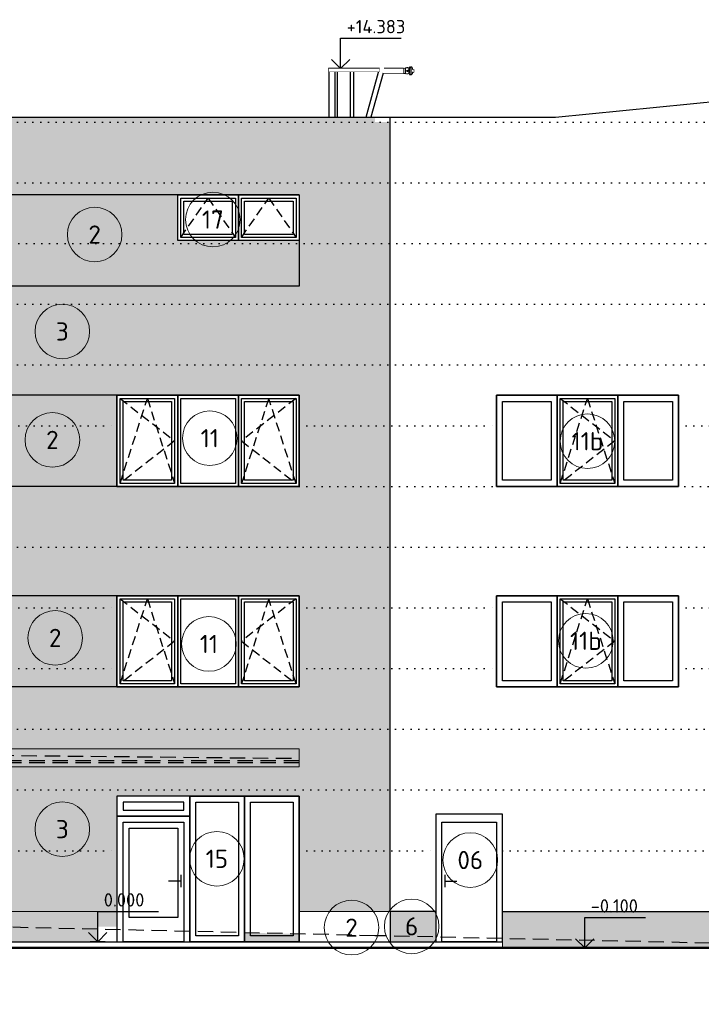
# Model space of a CAD drawing. Header units: millimetres. Extents: x -118752 to 407724, y -73278 to 155058.
# Tile 226 of 256: x 243420 to 254647, y 1960 to 18177. Entities that reach past the tile are written whole.
import ezdxf
from ezdxf.enums import TextEntityAlignment as Align

# ---------------------------------------------------------------- set-up
doc = ezdxf.new("R2010")
doc.units = ezdxf.units.MM
doc.header["$LTSCALE"] = 10
doc.set_wipeout_variables(frame=1)
for name, pattern in [('DASH', [0.75, 0.5, -0.25]), ('DASHED', [19.05, 12.7, -6.35]), ('DOT', [6.35, 0, -6.35])]:
    doc.linetypes.add(name, pattern=pattern)
for name, color, linetype, lineweight in [('CKBUBLINY', 1, 'Continuous', 18), ('CKBUBLINY_POPIS', 3, 'Continuous', 25), ('CKKOTY_VYS', 3, 'Continuous', 25), ('CKSTENY_REZ', 6, 'Continuous', 50), ('CKSTRECHA_PODROVINOU', 7, 'Continuous', 25), ('IN_C_TENKA', 7, 'Continuous', 18), ('pohledy', 7, 'Continuous', 25), ('srafy', 7, 'Continuous', 18)]:
    doc.layers.add(name, color=color, linetype=linetype, lineweight=lineweight)
doc.layers.add('srafy pohledy', color=7, linetype='Continuous')
doc.styles.get("Standard").update_dxf_attribs({"font": 'isocpeur.ttf'})

# ---------------------------------------------------------------- blocks, each defined once
blk = doc.blocks.new('*U10386')
at = {"color": 0, "linetype": 'ByBlock', "lineweight": -2}
blk.add_lwpolyline([(-1.5, 1.5), (0, 0), (1.5, 1.5), (0, 0), (0, 5), (10, 5)], dxfattribs=at)
blk = doc.blocks.new('*U10366')
at = {"color": 0, "linetype": 'ByBlock', "lineweight": -2}
blk.add_lwpolyline([(-1.5, 1.5), (0, 0), (1.5, 1.5), (0, 0), (0, 5), (10, 5)], dxfattribs=at)
blk = doc.blocks.new('*U10356')
at = {"color": 0, "linetype": 'ByBlock', "lineweight": -2}
blk.add_lwpolyline([(-1.5, 1.5), (0, 0), (1.5, 1.5), (0, 0), (0, 5), (10, 5)], dxfattribs=at)
blk = doc.blocks.new('CK_BUBBLE_1_0_0')
at = {"color": 0, "linetype": 'ByBlock', "lineweight": -2}
blk.add_circle((0, 0), 1, dxfattribs=at)
blk = doc.blocks.new('*U1030')
at = {"layer": 'pohledy'}
for p, q in [((1500, 2400), (-1500, 2400)), ((-1500, 2400), (-1500, 900)), ((1500, 900), (1500, 2400)), ((-1500, 900), (1500, 900))]:
    blk.add_line(p, q, dxfattribs=at)
blk = doc.blocks.new('*U1027')
at = {"layer": 'pohledy'}
for p, q in [((1500, 2400), (-1500, 2400)), ((-1500, 2400), (-1500, 900)), ((1500, 900), (1500, 2400)), ((-1500, 900), (1500, 900))]:
    blk.add_line(p, q, dxfattribs=at)
blk = doc.blocks.new('*U1025')
at = {"layer": 'pohledy'}
for p, q in [((900, 2400), (-900, 2400)), ((-900, 2400), (-900, 0)), ((900, 0), (900, 2400)), ((-900, 0), (900, 0))]:
    blk.add_line(p, q, dxfattribs=at)
blk = doc.blocks.new('*U1026')
at = {"layer": 'pohledy'}
for p, q in [((550, 2100), (-550, 2100)), ((-550, 2100), (-550, 0)), ((550, 0), (550, 2100)), ((-550, 0), (550, 0))]:
    blk.add_line(p, q, dxfattribs=at)

msp = doc.modelspace()

# ---------------------------------------------------------------- hatches: boundary and pattern name
at = {"layer": 'srafy'}
h = msp.add_hatch(dxfattribs=at)
h.set_pattern_fill('AR-SAND', color=256, scale=10, style=0)
h.paths.add_polyline_path([(249522.149, 2990.228), (250272.149, 2990.228), (250272.149, 3490.228), (249522.149, 3490.228)])
h.paths.add_polyline_path([(251372.149, 3490.228), (251372.149, 2990.228), (251372.149, 2890.228), (271722.149, 2890.228), (271722.149, 3490.228), (271522.149, 3490.228), (266022.149, 3490.228), (260522.149, 3490.228), (255022.149, 3490.228)])
at = {"layer": 'srafy pohledy'}
msp.add_hatch(color=15, dxfattribs=at).paths.add_polyline_path([(249272.149, 16490.228), (249272.149, 16570.228), (239316.649, 16570.228), (239316.649, 16490.228)])
h = msp.add_hatch(color=15, dxfattribs=at)
h.dxf.hatch_style = 1
h.paths.add_polyline_path([(249522.149, 16490.228), (239316.649, 16490.228), (239316.649, 15490.228), (249522.149, 15490.228)])
h.paths.add_polyline_path([(248022.149, 14540.228), (248022.149, 14490.228), (249522.149, 14490.228), (249522.149, 15490.228), (239316.649, 15490.228), (239316.649, 15290.228), (240022.149, 15290.228), (241022.149, 15290.228), (242022.149, 15290.228), (243022.149, 15290.228), (246022.149, 15290.228), (247022.149, 15290.228), (248022.149, 15290.228)])
h.paths.add_polyline_path([(248022.149, 13790.228), (243022.149, 13790.228), (242022.149, 13790.228), (241022.149, 13790.228), (240022.149, 13790.228), (239316.649, 13790.228), (239316.649, 13490.228), (249522.149, 13490.228), (249522.149, 14490.228), (248022.149, 14490.228)])
h.paths.add_polyline_path([(249522.149, 13490.228), (239316.649, 13490.228), (239316.649, 12490.228), (249522.149, 12490.228)])
h.paths.add_polyline_path([(248022.149, 11990.228), (248022.149, 11490.228), (249522.149, 11490.228), (249522.149, 12490.228), (239316.649, 12490.228), (239316.649, 11990.228), (240022.149, 11990.228), (241022.149, 11990.228), (242022.149, 11990.228), (243022.149, 11990.228), (245022.149, 11990.228), (246022.149, 11990.228), (247022.149, 11990.228)])
h.paths.add_polyline_path([(248022.149, 11490.228), (248022.149, 10490.228), (249522.149, 10490.228), (249522.149, 11490.228)])
h.paths.add_polyline_path([(248022.149, 10490.228), (247022.149, 10490.228), (246022.149, 10490.228), (245022.149, 10490.228), (243022.149, 10490.228), (242022.149, 10490.228), (241022.149, 10490.228), (240022.149, 10490.228), (239316.649, 10490.228), (239316.649, 9490.228), (249522.149, 9490.228), (249522.149, 10490.228)])
h.paths.add_polyline_path([(248022.149, 8690.228), (248022.149, 8490.228), (249522.149, 8490.228), (249522.149, 9490.228), (239316.649, 9490.228), (239316.649, 8690.228), (240022.149, 8690.228), (241022.149, 8690.228), (242022.149, 8690.228), (243022.149, 8690.228), (245022.149, 8690.228), (246022.149, 8690.228), (247022.149, 8690.228)])
h.paths.add_polyline_path([(249522.149, 7490.228), (249522.149, 8490.228), (248022.149, 8490.228), (248022.149, 7490.228)])
h.paths.add_polyline_path([(249522.149, 6490.228), (249522.149, 7490.228), (248022.149, 7490.228), (248022.149, 7190.228), (247022.149, 7190.228), (246022.149, 7190.228), (245022.149, 7190.228), (243022.149, 7190.228), (242022.149, 7190.228), (241022.149, 7190.228), (240022.149, 7190.228), (239316.649, 7190.228), (239316.649, 6490.228)])
h.paths.add_polyline_path([(249522.149, 5490.228), (249522.149, 6490.228), (239316.649, 6490.228), (239316.649, 6170.228), (248022.149, 6170.228), (248022.149, 6010.228), (248022.149, 5970.224), (248022.149, 5935.228), (248022.149, 5870.228), (239316.649, 5870.228), (239316.649, 5490.228)])
h.paths.add_polyline_path([(248022.149, 4490.228), (249522.149, 4490.228), (249522.149, 5490.228), (239316.649, 5490.228), (239316.649, 5390.228), (240022.149, 5390.228), (241022.149, 5390.228), (242022.149, 5390.228), (243022.149, 5390.228), (243022.149, 4490.228), (245022.149, 4490.228), (245022.149, 5060.228), (245022.149, 5390.228), (246222.149, 5390.228), (247122.149, 5390.228), (248022.149, 5390.228)])
h.paths.add_polyline_path([(248022.149, 4490.228), (248022.149, 3490.228), (249522.149, 3490.228), (249522.149, 4490.228)])
h.paths.add_polyline_path([(245022.149, 3490.228), (245022.149, 4490.228), (243022.149, 4490.228), (243022.149, 3890.228), (242022.149, 3890.228), (241022.149, 3890.228), (240022.149, 3890.228), (239316.649, 3890.228), (239316.649, 3490.228)])
h.paths.add_polyline_path([(224818.507, 3743.562), (224818.507, 3926.895), (225287.84, 3926.895), (225287.84, 3743.562)], flags=24)
h.paths.add_polyline_path([(238474.926, 3743.562), (238474.926, 3926.895), (238944.259, 3926.895), (238944.259, 3743.562)], flags=24)
h = msp.add_hatch(color=251, dxfattribs=at)
h.paths.add_polyline_path([(243022.149, 11490.228), (243022.149, 10490.228), (245022.149, 10490.228), (245022.149, 11490.228)])
h.paths.add_polyline_path([(243022.149, 7490.228), (243022.149, 7190.228), (245022.149, 7190.228), (245022.149, 7490.228)])
h.paths.add_polyline_path([(243022.149, 7490.228), (245022.149, 7490.228), (245022.149, 8490.228), (243022.149, 8490.228)])
h.paths.add_polyline_path([(243022.149, 8490.228), (245022.149, 8490.228), (245022.149, 8690.228), (243022.149, 8690.228)])
h.paths.add_polyline_path([(246022.149, 14540.228), (246022.149, 15290.228), (243022.149, 15290.228), (243022.149, 14490.228), (248022.149, 14490.228), (248022.149, 14540.228), (247022.149, 14540.228)])
h.paths.add_polyline_path([(243022.149, 13790.228), (248022.149, 13790.228), (248022.149, 14490.228), (243022.149, 14490.228)])
h.paths.add_polyline_path([(239316.649, 8690.228), (239316.649, 8490.228), (240022.149, 8490.228), (240022.149, 8690.228)])
h.paths.add_polyline_path([(239316.649, 7190.228), (240022.149, 7190.228), (240022.149, 7490.228), (239316.649, 7490.228)])
h.paths.add_polyline_path([(240022.149, 15290.228), (239316.649, 15290.228), (239316.649, 13790.228), (240022.149, 13790.228)])
h.paths.add_polyline_path([(239316.649, 8490.228), (239316.649, 7490.228), (240022.149, 7490.228), (240022.149, 8490.228)])
h.paths.add_polyline_path([(243022.149, 11490.228), (245022.149, 11490.228), (245022.149, 11990.228), (243022.149, 11990.228)])
h.paths.add_polyline_path([(239316.649, 11490.228), (239316.649, 10490.228), (240022.149, 10490.228), (240022.149, 11490.228)])
h.paths.add_polyline_path([(239316.649, 11490.228), (240022.149, 11490.228), (240022.149, 11990.228), (239316.649, 11990.228)])
h = msp.add_hatch(color=251, dxfattribs=at)
h.dxf.hatch_style = 1
h.paths.add_polyline_path([(248022.149, 5870.228), (248022.149, 5935.228), (239316.649, 5935.228), (239316.649, 5870.228)])
h.paths.add_polyline_path([(248022.149, 6170.228), (239316.649, 6170.228), (239316.649, 6100.228), (248022.149, 6010.228)])
h.paths.add_polyline_path([(239316.649, 5970.224), (239316.649, 6100.228), (248022.149, 6010.228), (248022.149, 5970.224)])
h.paths.add_polyline_path([(239316.649, 5970.224), (239316.649, 5935.228), (248022.149, 5935.228), (248022.149, 5970.224)])
h = msp.add_hatch(color=251, dxfattribs=at)
h.dxf.hatch_style = 1
h.paths.add_polyline_path([(244705.041, 2990.228), (244705.041, 3195.741), (239316.649, 3320.228), (239316.649, 2990.228)])
h.paths.add_polyline_path([(244729.374, 3243.562), (244729.374, 3426.895), (245121.708, 3426.895), (245121.708, 3243.562)], flags=24)
h.paths.add_polyline_path([(244705.041, 3240.228), (245022.149, 3240.228), (245022.149, 3490.228), (239316.649, 3490.228), (239316.649, 3320.228), (244705.041, 3195.741)])
h.paths.add_polyline_path([(247122.149, 3139.899), (247122.149, 2990.228), (248022.149, 2990.228), (248022.149, 3119.107)])

# ---------------------------------------------------------------- linework, layer by layer
at = {"color": 0, "linetype": 'ByBlock', "ltscale": 2}
for p, q in [((248508.149, 17373.079), (248508.149, 17323.079)), ((249743.468, 17373.079), (249422.149, 17373.079)), ((249842.499, 17395.549), (249842.462, 17274.549)), ((249859.999, 17395.543), (249859.962, 17274.543)), ((249864.999, 17397.542), (249864.961, 17272.542)), ((249870.999, 17397.54), (249870.961, 17272.54)), ((248608.929, 17323.079), (248608.929, 16570.228)), ((248647.229, 17323.079), (248647.229, 16570.228)), ((248865.369, 17323.079), (248865.369, 16570.228)), ((248915.369, 17323.079), (248915.369, 16570.228)), ((249408.35, 17297.18), (249205.192, 16570.228)), ((249743.468, 17297.079), (249408.35, 17297.18))]:
    msp.add_line(p, q, dxfattribs=at)
msp.add_lwpolyline([(249127.19, 16570.228), (249346.149, 17373.079)], dxfattribs=at)
at = {"color": 0, "linetype": 'ByBlock'}
msp.add_arc((249870.995, 17383.54), 13, 359.9825178, 89.9825178, dxfattribs=at)
at = {"layer": 'CKKOTY_VYS', "ltscale": 2}
for p, q in [((248830.712, 17373.079), (248580.712, 17373.079)), ((244830.041, 2990.228), (244580.041, 2990.228)), ((252851.02, 2890.228), (252601.02, 2890.228))]:
    msp.add_line(p, q, dxfattribs=at)
at = {"layer": 'CKSTENY_REZ', "ltscale": 2}
msp.add_lwpolyline([(236898.911, 2921.376), (238316.649, 2890.228), (273895.465, 2890.228)], dxfattribs=at)
at = {"layer": 'CKSTRECHA_PODROVINOU', "linetype": 'DASHED', "ltscale": 2}
for p, q in [((238116.649, 6112.634), (248022.149, 6010.228)), ((248022.149, 5935.228), (238116.649, 5935.228)), ((248022.511, 5970.224), (238117.011, 5970.224))]:
    msp.add_line(p, q, dxfattribs=at)
at = {"layer": 'IN_C_TENKA', "ltscale": 2}
for p, q in [((248022.149, 6170.228), (238116.649, 6170.228)), ((248022.149, 5870.228), (248022.149, 6170.228)), ((238116.649, 5870.228), (248022.149, 5870.228)), ((239316.649, 3490.228), (245022.149, 3490.228)), ((248022.149, 3490.228), (250272.149, 3490.228))]:
    msp.add_line(p, q, dxfattribs=at)
at = {"layer": 'pohledy', "ltscale": 2}
for p, q in [((252243.643, 16570.228), (260522.149, 17398.079)), ((248514.127, 17323.079), (248514.127, 16570.228)), ((248519.127, 16570.228), (248519.127, 17323.079)), ((239316.649, 16570.228), (252243.643, 16570.228)), ((249522.149, 3490.228), (249522.149, 16570.228)), ((248022.149, 15290.228), (239316.649, 15290.228)), ((248022.149, 14540.228), (248022.149, 13790.228)), ((248022.149, 13790.228), (239316.649, 13790.228)), ((248022.149, 11990.228), (239316.649, 11990.228)), ((248022.149, 10490.228), (239316.649, 10490.228)), ((248022.149, 8690.228), (239316.649, 8690.228)), ((248022.149, 7190.228), (239316.649, 7190.228)), ((248022.149, 5390.228), (245022.149, 5390.228)), ((246222.149, 5060.228), (246222.149, 5390.228)), ((246222.149, 5060.228), (245022.149, 5060.228)), ((245022.149, 5060.228), (245022.149, 2990.228)), ((246222.149, 2990.228), (246222.149, 5060.228)), ((250272.149, 5060.228), (250272.149, 2990.228)), ((251372.149, 2990.228), (251372.149, 5060.228)), ((246072.149, 4090.228), (246072.149, 3890.228)), ((250422.149, 4090.228), (250422.149, 3890.228)), ((246072.149, 3990.228), (245872.149, 3990.228)), ((250422.149, 3990.228), (250622.149, 3990.228)), ((250272.149, 3490.228), (249522.149, 3490.228)), ((249522.149, 3490.228), (249522.149, 2990.228)), ((251372.149, 3490.228), (271772.149, 3490.228)), ((239316.649, 2990.228), (251372.149, 2990.228)), ((245022.149, 2990.228), (246222.149, 2990.228)), ((238316.649, 2890.228), (273895.465, 2890.228))]:
    msp.add_line(p, q, dxfattribs=at)
at = {"layer": 'pohledy', "linetype": 'DOT', "ltscale": 2}
for p, q in [((239316.649, 16490.228), (269600.656, 16490.228)), ((239316.649, 15490.228), (271772.149, 15490.228)), ((243022.149, 14490.228), (271772.149, 14490.228)), ((239316.649, 13490.228), (271772.149, 13490.228)), ((239316.649, 12490.228), (271772.149, 12490.228)), ((243022.149, 11490.228), (245022.149, 11490.228)), ((248022.149, 11490.228), (251272.149, 11490.228)), ((254272.149, 11490.228), (255772.149, 11490.228)), ((248022.149, 10490.228), (271772.149, 10490.228)), ((239316.649, 9490.228), (271772.149, 9490.228)), ((243022.149, 8490.228), (245022.149, 8490.228)), ((248022.149, 8490.228), (251272.149, 8490.228)), ((254272.149, 8490.228), (255772.149, 8490.228)), ((243022.149, 7490.228), (245022.149, 7490.228)), ((248022.149, 7490.228), (251272.149, 7490.228)), ((254272.149, 7490.228), (255772.149, 7490.228)), ((239316.649, 6490.228), (271772.149, 6490.228)), ((239316.649, 5490.228), (271772.149, 5490.228)), ((243022.149, 4490.228), (245022.149, 4490.228)), ((248022.149, 4490.228), (250272.149, 4490.228)), ((251372.149, 4490.228), (271772.149, 4490.228))]:
    msp.add_line(p, q, dxfattribs=at)
at = {"layer": 'pohledy', "linetype": 'DASH', "ltscale": 30}
for p, q in [((246072.149, 14590.228), (246522.149, 15240.228)), ((246522.149, 15240.228), (246972.149, 14590.228)), ((247072.149, 14590.228), (247522.149, 15240.228)), ((247522.149, 15240.228), (247972.149, 14590.228)), ((245072.149, 10540.228), (245522.149, 11940.228)), ((245072.149, 11940.228), (245972.149, 11240.228)), ((245522.149, 11940.228), (245972.149, 10540.228)), ((247522.149, 11940.228), (247072.149, 10540.228)), ((247972.149, 11940.228), (247072.149, 11240.228)), ((247972.149, 10540.228), (247522.149, 11940.228)), ((252322.149, 10540.228), (252772.149, 11940.228)), ((252322.149, 11940.228), (253222.149, 11240.228)), ((252772.149, 11940.228), (253222.149, 10540.228)), ((245972.149, 11240.228), (245072.149, 10540.228)), ((247072.149, 11240.228), (247972.149, 10540.228)), ((253222.149, 11240.228), (252322.149, 10540.228)), ((245072.149, 8640.228), (245972.149, 7940.228)), ((245072.149, 7240.228), (245522.149, 8640.228)), ((245522.149, 8640.228), (245972.149, 7240.228)), ((247972.149, 8640.228), (247072.149, 7940.228)), ((247522.149, 8640.228), (247072.149, 7240.228)), ((247972.149, 7240.228), (247522.149, 8640.228)), ((252322.149, 8640.228), (253222.149, 7940.228)), ((252322.149, 7240.228), (252772.149, 8640.228)), ((252772.149, 8640.228), (253222.149, 7240.228)), ((245972.149, 7940.228), (245072.149, 7240.228)), ((247072.149, 7940.228), (247972.149, 7240.228)), ((253222.149, 7940.228), (252322.149, 7240.228))]:
    msp.add_line(p, q, dxfattribs=at)
at = {"layer": 'pohledy', "ltscale": 2}
for points in [[(246022.149, 15290.228), (247022.149, 15290.228), (247022.149, 14540.228), (246022.149, 14540.228)], [(247022.149, 15290.228), (248022.149, 15290.228), (248022.149, 14540.228), (247022.149, 14540.228)], [(246072.149, 15240.228), (246972.149, 15240.228), (246972.149, 14590.228), (246072.149, 14590.228)], [(246122.149, 15190.228), (246922.149, 15190.228), (246922.149, 14640.228), (246122.149, 14640.228)], [(247072.149, 15240.228), (247972.149, 15240.228), (247972.149, 14590.228), (247072.149, 14590.228)], [(247122.149, 15190.228), (247922.149, 15190.228), (247922.149, 14640.228), (247122.149, 14640.228)], [(245022.149, 11990.228), (246022.149, 11990.228), (246022.149, 10490.228), (245022.149, 10490.228)], [(245072.149, 11940.228), (245972.149, 11940.228), (245972.149, 10540.228), (245072.149, 10540.228)], [(245122.149, 11890.228), (245922.149, 11890.228), (245922.149, 10590.228), (245122.149, 10590.228)], [(246022.149, 11990.228), (247022.149, 11990.228), (247022.149, 10490.228), (246022.149, 10490.228)], [(246072.149, 11940.228), (246972.149, 11940.228), (246972.149, 10540.228), (246072.149, 10540.228)], [(247022.149, 11990.228), (248022.149, 11990.228), (248022.149, 10490.228), (247022.149, 10490.228)], [(247072.149, 11940.228), (247972.149, 11940.228), (247972.149, 10540.228), (247072.149, 10540.228)], [(247122.149, 11890.228), (247922.149, 11890.228), (247922.149, 10590.228), (247122.149, 10590.228)], [(251272.149, 11990.228), (252272.149, 11990.228), (252272.149, 10490.228), (251272.149, 10490.228)], [(251372.149, 11890.228), (252172.149, 11890.228), (252172.149, 10590.228), (251372.149, 10590.228)], [(252272.149, 11990.228), (253272.149, 11990.228), (253272.149, 10490.228), (252272.149, 10490.228)], [(252322.149, 11940.228), (253222.149, 11940.228), (253222.149, 10540.228), (252322.149, 10540.228)], [(252372.149, 11890.228), (253172.149, 11890.228), (253172.149, 10590.228), (252372.149, 10590.228)], [(253272.149, 11990.228), (254272.149, 11990.228), (254272.149, 10490.228), (253272.149, 10490.228)], [(253372.149, 11890.228), (254172.149, 11890.228), (254172.149, 10590.228), (253372.149, 10590.228)], [(245022.149, 8690.228), (246022.149, 8690.228), (246022.149, 7190.228), (245022.149, 7190.228)], [(245072.149, 8640.228), (245972.149, 8640.228), (245972.149, 7240.228), (245072.149, 7240.228)], [(246022.149, 8690.228), (247022.149, 8690.228), (247022.149, 7190.228), (246022.149, 7190.228)], [(246072.149, 8640.228), (246972.149, 8640.228), (246972.149, 7240.228), (246072.149, 7240.228)], [(247022.149, 8690.228), (248022.149, 8690.228), (248022.149, 7190.228), (247022.149, 7190.228)], [(247072.149, 8640.228), (247972.149, 8640.228), (247972.149, 7240.228), (247072.149, 7240.228)], [(251272.149, 8690.228), (252272.149, 8690.228), (252272.149, 7190.228), (251272.149, 7190.228)], [(252272.149, 8690.228), (253272.149, 8690.228), (253272.149, 7190.228), (252272.149, 7190.228)], [(252322.149, 8640.228), (253222.149, 8640.228), (253222.149, 7240.228), (252322.149, 7240.228)], [(253272.149, 8690.228), (254272.149, 8690.228), (254272.149, 7190.228), (253272.149, 7190.228)], [(245122.149, 8590.228), (245922.149, 8590.228), (245922.149, 7290.228), (245122.149, 7290.228)], [(247122.149, 8590.228), (247922.149, 8590.228), (247922.149, 7290.228), (247122.149, 7290.228)], [(251372.149, 8590.228), (252172.149, 8590.228), (252172.149, 7290.228), (251372.149, 7290.228)], [(252372.149, 8590.228), (253172.149, 8590.228), (253172.149, 7290.228), (252372.149, 7290.228)], [(253372.149, 8590.228), (254172.149, 8590.228), (254172.149, 7290.228), (253372.149, 7290.228)], [(246222.149, 5390.228), (245022.149, 5390.228), (245022.149, 5060.228), (246222.149, 5060.228)], [(246222.149, 5390.228), (247122.149, 5390.228), (247122.149, 2990.228), (246222.149, 2990.228)], [(247122.149, 5390.228), (248022.149, 5390.228), (248022.149, 2990.228), (247122.149, 2990.228)], [(246122.149, 5290.228), (245122.149, 5290.228), (245122.149, 5160.228), (246122.149, 5160.228)], [(246322.149, 5290.228), (247022.149, 5290.228), (247022.149, 3090.228), (246322.149, 3090.228)], [(247222.149, 5290.228), (247922.149, 5290.228), (247922.149, 3090.228), (247222.149, 3090.228)], [(245122.149, 4960.228), (246122.149, 4960.228), (246122.149, 2990.228), (245122.149, 2990.228)], [(250372.149, 4960.228), (251272.149, 4960.228), (251272.149, 2990.228), (250372.149, 2990.228)], [(245222.149, 4860.228), (246022.149, 4860.228), (246022.149, 3390.228), (245222.149, 3390.228)]]:
    msp.add_lwpolyline(points, close=True, dxfattribs=at)
at = {"layer": 'pohledy', "linetype": 'DASHED', "ltscale": 2}
msp.add_lwpolyline([(276722.149, 1960.228), (271722.149, 2020.228), (268022.149, 2230.228), (262322.149, 2730.228), (261322.149, 2800.228), (258222.52, 2890.228), (249272.149, 3090.228), (239316.649, 3320.228), (235380.246, 3320.228)], dxfattribs=at)
at = {"layer": 'srafy', "ltscale": 2}
msp.add_line((251372.149, 2990.228), (251372.149, 2890.228), dxfattribs=at)

# ---------------------------------------------------------------- block references
at = {"layer": 'CKBUBLINY'}
ref = msp.add_blockref('CK_BUBBLE_1_0_0', (246601.491, 14885.173), dxfattribs=dict(at, xscale=450, yscale=450, zscale=450))
ref.add_attrib('NUM1', '17', dxfattribs={"layer": 'CKBUBLINY_POPIS', "height": 300}).set_placement((246601.491, 14885.173), align=Align.MIDDLE_CENTER)
ref = msp.add_blockref('CK_BUBBLE_1_0_0', (244654.714, 14638.557), dxfattribs=dict(at, xscale=450, yscale=450, zscale=450))
ref.add_attrib('NUM1', '2', dxfattribs={"layer": 'CKBUBLINY_POPIS', "height": 300}).set_placement((244654.714, 14638.557), align=Align.MIDDLE_CENTER)
ref = msp.add_blockref('CK_BUBBLE_1_0_0', (244121.887, 13042.174), dxfattribs=dict(at, xscale=450, yscale=450, zscale=450))
ref.add_attrib('NUM1', '3', dxfattribs={"layer": 'CKBUBLINY_POPIS', "height": 300}).set_placement((244121.887, 13042.174), align=Align.MIDDLE_CENTER)
ref = msp.add_blockref('CK_BUBBLE_1_0_0', (243957.867, 11256.526), dxfattribs=dict(at, xscale=450, yscale=450, zscale=450))
ref.add_attrib('NUM1', '2', dxfattribs={"layer": 'CKBUBLINY_POPIS', "height": 300}).set_placement((243957.867, 11256.526), align=Align.MIDDLE_CENTER)
ref = msp.add_blockref('CK_BUBBLE_1_0_0', (246550.976, 11284.415), dxfattribs=dict(at, xscale=450, yscale=450, zscale=450))
ref.add_attrib('NUM1', '11', dxfattribs={"layer": 'CKBUBLINY_POPIS', "height": 300}).set_placement((246550.976, 11284.415), align=Align.MIDDLE_CENTER)
ref = msp.add_blockref('CK_BUBBLE_1_0_0', (252771.56, 11234.705), dxfattribs=dict(at, xscale=450, yscale=450, zscale=450))
ref.add_attrib('NUM1', '11b', dxfattribs={"layer": 'CKBUBLINY_POPIS', "height": 300}).set_placement((252771.56, 11234.705), align=Align.MIDDLE_CENTER)
ref = msp.add_blockref('CK_BUBBLE_1_0_0', (244004.323, 7995.282), dxfattribs=dict(at, xscale=450, yscale=450, zscale=450))
ref.add_attrib('NUM1', '2', dxfattribs={"layer": 'CKBUBLINY_POPIS', "height": 300}).set_placement((244004.323, 7995.282), align=Align.MIDDLE_CENTER)
ref = msp.add_blockref('CK_BUBBLE_1_0_0', (246536.691, 7895.654), dxfattribs=dict(at, xscale=450, yscale=450, zscale=450))
ref.add_attrib('NUM1', '11', dxfattribs={"layer": 'CKBUBLINY_POPIS', "height": 300}).set_placement((246536.691, 7895.654), align=Align.MIDDLE_CENTER)
ref = msp.add_blockref('CK_BUBBLE_1_0_0', (252744.986, 7946.778), dxfattribs=dict(at, xscale=450, yscale=450, zscale=450))
ref.add_attrib('NUM1', '11b', dxfattribs={"layer": 'CKBUBLINY_POPIS', "height": 300}).set_placement((252744.986, 7946.778), align=Align.MIDDLE_CENTER)
ref = msp.add_blockref('CK_BUBBLE_1_0_0', (244121.887, 4844.914), dxfattribs=dict(at, xscale=450, yscale=450, zscale=450))
ref.add_attrib('NUM1', '3', dxfattribs={"layer": 'CKBUBLINY_POPIS', "height": 300}).set_placement((244121.887, 4844.914), align=Align.MIDDLE_CENTER)
ref = msp.add_blockref('CK_BUBBLE_1_0_0', (246668.049, 4356.611), dxfattribs=dict(at, xscale=450, yscale=450, zscale=450))
ref.add_attrib('NUM1', '15', dxfattribs={"layer": 'CKBUBLINY_POPIS', "height": 300}).set_placement((246668.049, 4356.611), align=Align.MIDDLE_CENTER)
ref = msp.add_blockref('CK_BUBBLE_1_0_0', (250841.715, 4335.86), dxfattribs=dict(at, xscale=450, yscale=450, zscale=450))
ref.add_attrib('NUM1', '06', dxfattribs={"layer": 'CKBUBLINY_POPIS', "height": 300}).set_placement((250841.715, 4335.86), align=Align.MIDDLE_CENTER)
ref = msp.add_blockref('CK_BUBBLE_1_0_0', (248885.953, 3222.804), dxfattribs=dict(at, xscale=450, yscale=450, zscale=450))
ref.add_attrib('NUM1', '2', dxfattribs={"layer": 'CKBUBLINY_POPIS', "height": 300}).set_placement((248885.953, 3222.804), align=Align.MIDDLE_CENTER)
ref = msp.add_blockref('CK_BUBBLE_1_0_0', (249876.417, 3244.081), dxfattribs=dict(at, xscale=450, yscale=450, zscale=450))
ref.add_attrib('NUM1', '6', dxfattribs={"layer": 'CKBUBLINY_POPIS', "height": 300}).set_placement((249876.417, 3244.081), align=Align.MIDDLE_CENTER)
at = {"layer": 'CKKOTY_VYS'}
ref = msp.add_blockref('*U10356', (248705.712, 17373.079), dxfattribs=dict(at, xscale=100, yscale=100, zscale=100))
ref.add_attrib('Výška', '+14.383', (248805.712, 17953.079), dxfattribs={"layer": '0', "color": 0, "linetype": 'ByBlock', "lineweight": -2, "height": 220})
ref = msp.add_blockref('*U10386', (244705.041, 2990.228), dxfattribs=dict(at, xscale=100, yscale=100, zscale=100))
ref.add_attrib('Výška', '0.000', (244805.041, 3570.228), dxfattribs={"layer": '0', "color": 0, "linetype": 'ByBlock', "lineweight": -2, "height": 220})
ref = msp.add_blockref('*U10366', (252726.02, 2890.228), dxfattribs=dict(at, xscale=100, yscale=100, zscale=100))
ref.add_attrib('Výška', '-0.100', (252826.02, 3470.228), dxfattribs={"layer": '0', "color": 0, "linetype": 'ByBlock', "lineweight": -2, "height": 220})
at = {"layer": 'pohledy'}
for name, p in [('*U1027', (246522.149, 9590.228)), ('*U1030', (252772.149, 9590.228)), ('*U1027', (246522.149, 6290.228)), ('*U1030', (252772.149, 6290.228)), ('*U1025', (247122.149, 2990.228)), ('*U1026', (250822.149, 2990.228))]:
    msp.add_blockref(name, p, dxfattribs=at)

# ---------------------------------------------------------------- next in the draw order: wipeouts: each hides what was drawn before it
at = {"color": 0, "linetype": 'ByBlock'}
for points in [[(249743.468, 17297.079), (249408.35, 17297.18), (249346.149, 17373.079), (249743.468, 17373.079)], [(249870.961, 17273.54), (249870.999, 17396.54), (249880.19, 17392.729), (249883.995, 17383.536), (249883.965, 17286.536), (249880.155, 17277.345)]]:
    msp.add_wipeout(points, dxfattribs=at)

# ---------------------------------------------------------------- next in the draw order: linework, layer by layer
at = {"color": 0, "linetype": 'ByBlock', "ltscale": 2}
for p, q in [((249346.149, 17373.079), (248508.149, 17373.079)), ((249743.468, 17373.079), (249743.468, 17297.079)), ((249743.468, 17373.079), (249743.468, 17297.079)), ((249346.149, 17323.079), (248508.149, 17323.079))]:
    msp.add_line(p, q, dxfattribs=at)

# ---------------------------------------------------------------- next in the draw order: wipeouts: each hides what was drawn before it
at = {"color": 0, "linetype": 'ByBlock'}
msp.add_wipeout([(249870.961, 17272.54), (249864.961, 17272.542), (249864.999, 17397.542), (249870.999, 17397.54)], dxfattribs=at)

# ---------------------------------------------------------------- next in the draw order: wipeouts: each hides what was drawn before it
for points in [[(248508.149, 17323.079), (248508.149, 17373.079), (249346.149, 17373.079), (249346.149, 17323.079)], [(249859.96, 17274.454), (249859.375, 17273.129), (249858.361, 17272.544), (249844.461, 17272.548), (249843.047, 17273.134), (249842.462, 17274.549), (249842.499, 17395.549), (249843.085, 17396.963), (249844.499, 17397.548), (249857.999, 17397.544), (249859.413, 17396.958), (249859.999, 17395.543)]]:
    msp.add_wipeout(points, dxfattribs=at)

# ---------------------------------------------------------------- next in the draw order: linework, layer by layer
at = {"color": 0, "linetype": 'ByBlock', "ltscale": 2}
for p, q in [((249743.468, 17373.079), (249768.492, 17373.071)), ((249768.467, 17291.777), (249768.493, 17377.777)), ((249776.57, 17378.389), (249776.186, 17379.313)), ((249832.493, 17377.757), (249777.493, 17377.774)), ((249813.494, 17381.763), (249797.494, 17381.768)), ((249835.294, 17380.156), (249834.093, 17378.557)), ((249851.249, 17397.546), (249851.211, 17272.546)), ((249864.996, 17386.792), (249859.996, 17386.793)), ((249883.995, 17383.536), (249883.965, 17286.536)), ((249890.488, 17360.034), (249890.472, 17310.034)), ((249890.488, 17360.034), (249893.488, 17360.033)), ((249893.488, 17360.033), (249893.472, 17310.033)), ((249893.486, 17355.033), (249908.486, 17355.028)), ((249908.486, 17355.028), (249908.474, 17315.028)), ((249408.35, 17297.18), (249408.35, 17297.18)), ((249743.468, 17297.079), (249768.468, 17297.071)), ((249776.544, 17291.159), (249776.159, 17290.236)), ((249793.467, 17291.769), (249777.467, 17291.774)), ((249832.467, 17291.757), (249793.467, 17291.769)), ((249813.466, 17287.763), (249797.466, 17287.768)), ((249835.266, 17289.356), (249834.067, 17290.957)), ((249844.461, 17272.548), (249857.961, 17272.544)), ((249864.964, 17283.292), (249859.964, 17283.293)), ((249864.961, 17272.542), (249870.961, 17272.54)), ((249888.475, 17319.035), (249883.975, 17319.036)), ((249888.485, 17351.035), (249883.985, 17351.036)), ((249890.472, 17310.034), (249893.472, 17310.033)), ((249893.474, 17315.033), (249908.474, 17315.028))]:
    msp.add_line(p, q, dxfattribs=at)
at = {"color": 0, "linetype": 'ByBlock'}
for centre, radius, start, end in [((249772.493, 17377.775), 4, 22.6023828, 179.9825178), ((249777.493, 17378.774), 1, 202.6023828, 269.9825178), ((249797.493, 17377.768), 4, 89.9825178, 179.9825178), ((249813.323, 17377.647), 4, 0.2106416, 90.2106416), ((249832.494, 17379.757), 2, 269.9825178, 323.1126202), ((249838.493, 17377.755), 4, 359.9825178, 143.1126202), ((249888.486, 17353.035), 2, 269.9825178, 359.9825178), ((249772.467, 17291.775), 4, 179.9825178, 337.3626529), ((249777.467, 17290.774), 1, 89.9825178, 157.3626529), ((249797.467, 17291.768), 4, 179.9825178, 269.9825178), ((249813.467, 17291.763), 4, 269.9825178, 359.9825178), ((249832.466, 17289.757), 2, 36.8524155, 89.9825178), ((249838.467, 17291.755), 4, 216.8524155, 359.9825178), ((249844.462, 17274.548), 2, 179.9825178, 269.9825178), ((249857.962, 17274.544), 2, 269.9825178, 359.9825178), ((249870.965, 17286.54), 13, 269.9825178, 359.9825178), ((249888.475, 17317.035), 2, 359.9825178, 89.9825178)]:
    msp.add_arc(centre, radius, start, end, dxfattribs=at)

# ---------------------------------------------------------------- next in the draw order: wipeouts: each hides what was drawn before it
msp.add_wipeout([(249768.468, 17297.071), (249743.468, 17297.079), (249743.468, 17373.079), (249768.492, 17373.071)], dxfattribs=at)

# ---------------------------------------------------------------- next in the draw order: wipeouts: each hides what was drawn before it
msp.add_wipeout([(249833.361, 17291.546), (249832.467, 17291.757), (249776.912, 17291.606), (249768.467, 17291.609), (249768.493, 17377.777), (249842.493, 17377.754), (249842.466, 17290.118)], dxfattribs=at)

# ---------------------------------------------------------------- next in the draw order: linework, layer by layer
at = {"color": 0, "linetype": 'ByBlock', "ltscale": 2}
for p, q in [((249776.467, 17293.774), (249776.492, 17375.774)), ((249834.467, 17293.756), (249834.492, 17375.756)), ((249797.479, 17331.062), (249813.479, 17331.057)), ((249797.481, 17339.062), (249813.481, 17339.057))]:
    msp.add_line(p, q, dxfattribs=at)
at = {"color": 0, "linetype": 'ByBlock'}
for centre, start, end in [((249797.48, 17335.062), 89.9825178, 269.9825178), ((249813.48, 17335.057), 269.9825178, 89.9825178)]:
    msp.add_arc(centre, 4, start, end, dxfattribs=at)

# ---------------------------------------------------------------- next in the draw order: wipeouts: each hides what was drawn before it
msp.add_wipeout([(249908.474, 17315.028), (249893.474, 17315.033), (249893.486, 17355.033), (249908.486, 17355.028)], dxfattribs=at)

# ---------------------------------------------------------------- next in the draw order: wipeouts: each hides what was drawn before it
msp.add_wipeout([(249893.472, 17310.033), (249890.472, 17310.034), (249890.488, 17360.034), (249893.488, 17360.033)], dxfattribs=at)

# ---------------------------------------------------------------- next in the draw order: wipeouts: each hides what was drawn before it
msp.add_wipeout([(249890.475, 17317.462), (249889.889, 17318.448), (249888.475, 17319.035), (249883.975, 17319.036), (249883.985, 17351.036), (249888.485, 17351.035), (249889.899, 17351.62), (249890.486, 17353.034)], dxfattribs=at)

# ---------------------------------------------------------------- next in the draw order: wipeouts: each hides what was drawn before it
msp.add_wipeout([(249864.964, 17283.292), (249859.964, 17283.293), (249859.996, 17386.793), (249864.996, 17386.792)], dxfattribs=at)

# ---------------------------------------------------------------- next in the draw order: linework, layer by layer
at = {"color": 0, "linetype": 'ByBlock', "ltscale": 2}
for p, q in [((249844.499, 17397.548), (249844.499, 17397.548)), ((249844.499, 17397.548), (249857.999, 17397.544)), ((249864.999, 17397.542), (249870.999, 17397.54)), ((249870.999, 17397.54), (249864.999, 17397.542))]:
    msp.add_line(p, q, dxfattribs=at)
at = {"color": 0, "linetype": 'ByBlock'}
for centre, start, end in [((249844.499, 17395.548), 89.9825178, 179.9825178), ((249857.999, 17395.544), 359.9825178, 89.9825178)]:
    msp.add_arc(centre, 2, start, end, dxfattribs=at)

doc.saveas('drawing.dxf')
